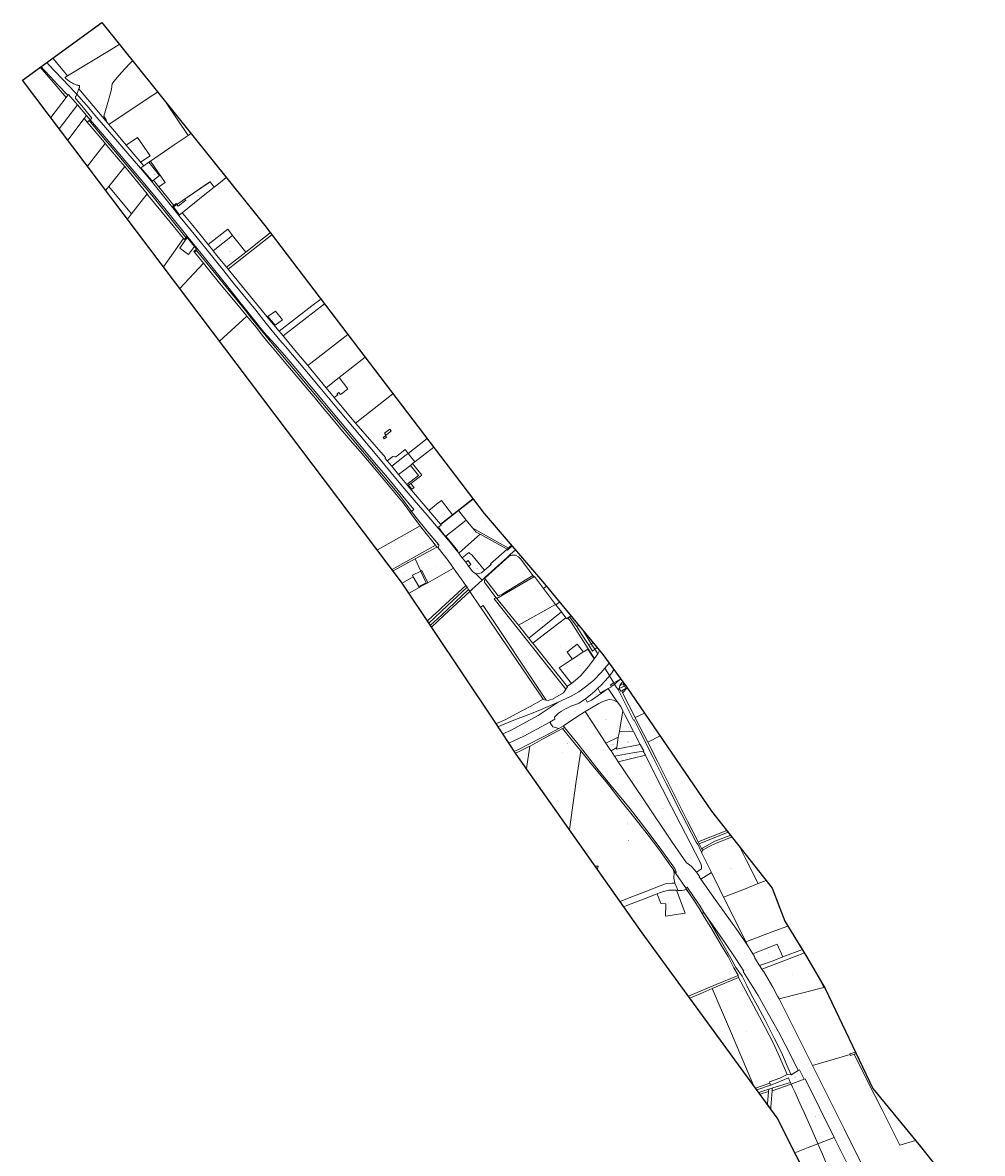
# Model space of a CAD drawing. Header units: metres. Extents: x 101572 to 104514, y 400798 to 405895.
# Tile 3 of 3: x 101572 to 103810, y 403257 to 405895. Entities that reach past the tile are written whole.
import ezdxf
from ezdxf.enums import TextEntityAlignment as Align
from ezdxf.lldxf.tags import DXFTag

# ---------------------------------------------------------------- set-up
doc = ezdxf.new("R2010")
doc.units = ezdxf.units.M
doc.layers.get('Defpoints').update_dxf_attribs({"color": 151})
doc.layers.add('B-WE-KG-GRENS_PERCEEL-G', color=150, linetype='KG-PERCEEL', lineweight=18)
doc.layers.add('B-WE-KG-GRENS_PERCEEL-S', color=150, linetype='Continuous', lineweight=25)
doc.styles.add('NLCS-ISO', font='NLCS-ISO.ttf')
tags = doc.linetypes.add('KG-PERCEEL', pattern='A,5.5,-2,["P",Standard,S=1.8,R=0,X=-0.5,Y=-0.9],-2,5.5,-2,[5,NLCS.SHX,S=0.75,R=0,X=0,Y=0],-2', length=19).pattern_tags.tags
tags[6] = DXFTag(74, 10)

# ---------------------------------------------------------------- blocks, each defined once
blk = doc.blocks.new('SKG-PERCEELNUMMER-SO')
at = {"style": 'NLCS-ISO', "oblique": 10, "flags": 1}
for tag, p in [('GEMEENTECODE', (0, 2.6)), ('PERCEELGROOTTE', (0, -2.4))]:
    blk.add_attdef(tag, text='', height=1.8, dxfattribs=at).set_placement(p, align=Align.MIDDLE_CENTER)
at = {"style": 'NLCS-ISO', "oblique": 10}
blk.add_attdef('SECTIE', text='', height=1.8, dxfattribs=at).set_placement((-0.5, 0), align=Align.MIDDLE_RIGHT)
blk.add_attdef('PERCEELNUMMER', text='', height=1.8, dxfattribs=at).set_placement((0.5, 0), align=Align.MIDDLE_LEFT)

msp = doc.modelspace()

# ---------------------------------------------------------------- linework, layer by layer
at = {"layer": 'B-WE-KG-GRENS_PERCEEL-G', "flags": 128}
for points in [[(101676.4, 405771), (101777.9, 405832.3), (101797.1, 405844)], [(101628.4, 405802.1), (101633.4, 405796), (101646.1, 405782.4), (101665, 405762.2), (101693.2, 405732.7), (101697.7, 405727.7)], [(101641.7, 405811.7), (101665.9, 405783.3), (101676.4, 405771)], [(101769.1, 405661.4), (101768.2, 405663.3), (101766.2, 405668.4), (101761.1, 405676.6), (101768.6, 405703.4), (101778.8, 405739.1), (101779.5, 405746.5), (101780.4, 405752.1), (101784.5, 405757.9), (101797, 405772.4), (101810.2, 405786.8), (101823.4, 405801.2), (101827.8, 405805.6)], [(101612.8, 405790.7), (101617.4, 405785.4), (101642.7, 405755.9), (101673.1, 405720)], [(101614.9, 405792.2), (101621.9, 405784.2), (101636.6, 405768.5), (101654.1, 405749.9), (101677.3, 405725.4)], [(101676.4, 405771), (101670.3, 405767.3)], [(101670.3, 405767.3), (101670.6, 405767.1), (101671.8, 405765.6)], [(101671.8, 405765.6), (101673.2, 405764.1), (101674.6, 405762.7), (101676.1, 405761.4), (101677.6, 405760.2), (101679.2, 405759), (101680.8, 405757.8), (101682.5, 405756.7)], [(101682.5, 405756.7), (101685.1, 405755.3), (101687.8, 405753.9), (101690.6, 405752.5), (101693.3, 405751.2)], [(101693.3, 405751.2), (101695, 405750.5), (101696.7, 405749.9), (101698.4, 405749.3), (101700.1, 405748.7), (101701.9, 405748.3)], [(101701.9, 405748.3), (101702.6, 405748.1), (101703.3, 405748.1), (101704.1, 405748)], [(101703.9, 405743.6), (101703.6, 405742.7), (101703.1, 405741.4), (101702.6, 405740.2)], [(101704.3, 405744.2), (101704.1, 405743.9), (101703.9, 405743.6)], [(101704.1, 405748), (101704.1, 405747.1), (101704.3, 405744.2)], [(101637.1, 405673.9), (101673.1, 405720)], [(101673.1, 405720), (101677.3, 405725.4)], [(101677.3, 405725.4), (101678.9, 405727.5)], [(101678.9, 405727.5), (101699.8, 405702.8)], [(101695.5, 405722.3), (101695.3, 405721.6), (101695.1, 405720.9), (101695, 405720.3), (101695, 405719.6), (101695.1, 405718.9), (101695.3, 405718.2), (101695.5, 405717.5), (101695.8, 405716.9), (101696.1, 405716.3)], [(101697.7, 405727.7), (101696.9, 405725.6), (101695.5, 405722.3)], [(101696.1, 405716.3), (101713.4, 405695.8), (101733.3, 405671.9), (101731.8, 405670.7), (101730, 405669.3), (101728.9, 405668.4)], [(101702.6, 405740.2), (101701.3, 405736.7), (101700, 405733.3), (101698.6, 405729.7), (101698, 405728.4), (101697.7, 405727.7)], [(101697.7, 405727.7), (101713.4, 405710.5), (101722.2, 405700.5), (101740.1, 405679.3), (101784.3, 405627.8), (101812, 405595.4), (101846.2, 405555.4), (101871.9, 405525.1), (101922.1, 405462.5), (101939.3, 405441), (101975.4, 405396.6), (102001.8, 405364), (102041.1, 405315.5), (102063.8, 405287.1), (102086.1, 405259.8), (102115.2, 405223.9), (102140, 405193.3), (102171.7, 405154.3), (102184.5, 405139.5), (102230, 405085.3), (102265.8, 405042.6), (102308.1, 404991.7), (102357.6, 404933.1), (102405.8, 404875.6), (102441.8, 404831.5), (102465.9, 404802.8), (102484.9, 404781)], [(101702.6, 405740.2), (101769.3, 405660.9)], [(101772.4, 405657.3), (101869.1, 405721.6), (101886.1, 405733.1)], [(101699.8, 405702.8), (101657.1, 405647.5)], [(101699.8, 405702.8), (101720.6, 405678)], [(101906.4, 405707.8), (101957.7, 405631.7)], [(101677, 405621.1), (101715.4, 405671.2)], [(101715.4, 405671.2), (101720.6, 405678)], [(101715.4, 405671.2), (101722.2, 405663.1)], [(101720.6, 405678), (101728.9, 405668.4)], [(101726.5, 405666.7), (101722.2, 405663.1)], [(101722.2, 405663.1), (101762.7, 405615.3), (101764.5, 405613.2)], [(101952.6, 405393.7), (101873.1, 405492.2), (101856.6, 405512.1), (101775.6, 405608.4), (101767.9, 405617.1), (101726.5, 405666.7)], [(101728.9, 405668.4), (101738.9, 405656.7), (101772.9, 405617.4), (101814.7, 405567.8), (101848.3, 405527.9), (101879.8, 405489.9), (101906.2, 405457.4), (101968, 405381.2), (101998.3, 405343.9), (102042, 405289.2), (102082.5, 405238), (102107.3, 405207), (102134.6, 405172.7), (102159.6, 405144.8), (102182.6, 405118.7), (102208.6, 405088), (102249.4, 405039.4), (102273.5, 405010.9), (102308, 404969.9), (102334.6, 404938.1), (102373.2, 404892), (102397.4, 404863.3), (102418.6, 404838.2), (102447.9, 404803.6), (102484.4, 404759.3), (102479.8, 404755.4)], [(101769.1, 405661.4), (101769.3, 405660.9)], [(101769.3, 405660.9), (101772.4, 405657.3)], [(101772.4, 405657.3), (101790.3, 405636.5), (101813.4, 405609.1)], [(101957.7, 405631.7), (101964, 405636)], [(101722.9, 405560.2), (101741.5, 405583.9), (101764.5, 405613.2)], [(101764.5, 405613.2), (101799.2, 405572.1), (101809.7, 405559.3)], [(101813.4, 405609.1), (101839.8, 405627.1)], [(101813.4, 405609.1), (101845, 405571.8)], [(101839.8, 405627.1), (101868.8, 405584.3)], [(101870, 405571.9), (101925.4, 405609.8), (101957.7, 405631.7)], [(101868.8, 405584.3), (101846.9, 405569.5)], [(101772.4, 405512.5), (101809.7, 405559.3)], [(101809.7, 405559.3), (101819.9, 405546.9), (101861.8, 405495.2)], [(101845, 405571.8), (101845.6, 405571)], [(101845.6, 405571), (101846.9, 405569.5)], [(101846.9, 405569.5), (101854, 405561.1)], [(101877.2, 405527.1), (101874.7, 405525), (101872.1, 405527.7), (101847.5, 405556.5), (101854, 405561.1)], [(101854, 405561.1), (101866, 405569.2)], [(101866, 405569.2), (101870, 405571.9)], [(101866, 405569.2), (101891.2, 405538.5), (101877.2, 405527.1)], [(101870, 405571.9), (101904.2, 405521.8), (101889.5, 405511.8)], [(102018.2, 405511.1), (102028.3, 405519.1), (102046.3, 405533.5)], [(101765.5, 405503.8), (101772.4, 405512.5)], [(101772.4, 405512.5), (101825.8, 405449.1)], [(101877.2, 405527.1), (101889.5, 405511.8)], [(101889.5, 405511.8), (101924.2, 405468.5)], [(101931.1, 405470.6), (102008.2, 405523.8), (102008.7, 405523.2)], [(101931.1, 405470.6), (101934.2, 405466.6), (101952.6, 405480.9), (101950.6, 405483.6), (102008.7, 405523.2)], [(101943.8, 405451.4), (101988.6, 405487.5), (102018.2, 405511.1)], [(102008.7, 405523.2), (102018.2, 405511.1)], [(101825.8, 405449.1), (101861.8, 405495.2)], [(101861.8, 405495.2), (101864.4, 405492), (101908.4, 405438), (101947.1, 405390.9)], [(101924.2, 405468.5), (101922.1, 405466.9), (101923.3, 405465.3)], [(101923.3, 405465.3), (101931.1, 405470.6)], [(101923.3, 405465.3), (101937.8, 405446.6), (101943.8, 405451.4)], [(101924.2, 405468.5), (101929.6, 405472.6), (101931.1, 405470.6)], [(101943.8, 405451.4), (101949.5, 405444.6), (101968.5, 405421.3), (101988.6, 405396.4), (102004.1, 405377.4)], [(101816.1, 405436.7), (101825.8, 405449.1)], [(102004.1, 405377.4), (102049.9, 405413.1), (102061.4, 405398.5)], [(102016.4, 405362.3), (102061.4, 405398.5)], [(102152.8, 405399.8), (102050.9, 405319.9)], [(102061.4, 405398.5), (102091.9, 405359.7)], [(102061.4, 405398.5), (102061.4, 405398.5)], [(102091.9, 405359.7), (102138.5, 405396), (102149.2, 405404.4)], [(101955.7, 405393.4), (101938.3, 405369.1)], [(101947.1, 405390.9), (101948.9, 405388.6), (101952.6, 405393.7)], [(101952.6, 405393.7), (101952.8, 405393.9)], [(101952.8, 405393.9), (101954, 405395.6), (101955.7, 405393.4)], [(101955.7, 405393.4), (101972.7, 405372.4)], [(101958.8, 405353.8), (101972.7, 405372.4)], [(101972.1, 405359.9), (101971.1, 405361.1), (101977.4, 405366.6), (101972.7, 405372.4)], [(102004.1, 405377.4), (102014.4, 405364.8), (102016.4, 405362.3)], [(101938.3, 405369.1), (101958.8, 405353.8)], [(101972.5, 405359.4), (101972.1, 405359.9)], [(101977.4, 405363.4), (101972.5, 405359.4)], [(101993.5, 405333.5), (101972.5, 405359.4)], [(102478.8, 404754.6), (102468.9, 404768.2), (102452.7, 404789), (102339.9, 404924.1), (102332.4, 404933.2), (102154, 405146), (102107.8, 405202.6), (102101.5, 405209.9), (102098.3, 405213.7), (102091.4, 405223.2), (101977.4, 405363.4)], [(102016.4, 405362.3), (102024.9, 405351.4)], [(102016.4, 405362.3), (102016.4, 405362.3)], [(102024.9, 405351.4), (102047, 405324.7)], [(102047, 405324.7), (102091.9, 405359.7)], [(101938.2, 405275), (101993.5, 405333.5)], [(102094.5, 405210.3), (102092.4, 405212.8), (102059.3, 405253.2), (102031.1, 405287.3), (102005.3, 405318.9), (101993.5, 405333.5)], [(102047, 405324.7), (102048.5, 405322.8), (102050.9, 405319.9)], [(102050.9, 405319.9), (102147.9, 405201.1), (102170, 405174.7)], [(102170, 405174.7), (102246.5, 405233.8), (102267, 405249.9)], [(102179.2, 405163.8), (102275.6, 405238.6)], [(102031.2, 405151.8), (102094.5, 405210.3)], [(102094.5, 405210.3), (102116.8, 405183.3), (102130.5, 405165.9), (102143.2, 405149.7), (102153.7, 405137.4), (102190.1, 405094.1), (102219.9, 405059.2), (102257.6, 405014.2), (102270.6, 404998.5), (102292.1, 404972.7), (102314.1, 404946.7), (102335.6, 404920.6), (102358.6, 404894.1), (102393.3, 404853.7), (102416.2, 404826), (102439.8, 404798.2), (102458.9, 404774.4), (102470.2, 404759.8), (102475.8, 404752.1)], [(102170, 405174.7), (102179.2, 405163.8)], [(102179.2, 405163.8), (102202.9, 405135.7), (102236.5, 405095)], [(102236.5, 405095), (102330, 405167.3)], [(102309.9, 405066.6), (102370.5, 405114.1)], [(102236.5, 405095), (102279.3, 405042.6)], [(102279.3, 405042.6), (102309.9, 405066.6)], [(102309.9, 405066.6), (102330.3, 405040.7), (102318.2, 405031.1), (102312.9, 405027.1), (102310.9, 405029.7), (102308.9, 405032.2), (102306.1, 405030), (102304.8, 405029), (102306.8, 405026.5), (102298.2, 405020)], [(102279.3, 405042.6), (102298.2, 405020)], [(102348.1, 404960.4), (102435.4, 405028.9)], [(102298.2, 405020), (102348.1, 404960.4)], [(102348.1, 404960.4), (102370.9, 404934.9), (102417.7, 404879.9), (102417.6, 404877.7), (102421.9, 404872.6)], [(102428.2, 404946.3), (102415.9, 404936.7), (102419, 404932.7)], [(102421.1, 404934.3), (102419, 404932.7)], [(102427.8, 404939.6), (102421.1, 404934.3)], [(102428.2, 404946.3), (102431.3, 404942.3), (102427.8, 404939.6)], [(102470.9, 404890), (102514.9, 404924.7)], [(102464.2, 404898.8), (102459.5, 404895.1)], [(102464.2, 404898.8), (102470.9, 404890)], [(102486.4, 404869.9), (102530.4, 404904.4)], [(102421.9, 404872.6), (102434.9, 404882.4), (102439.6, 404882.2)], [(102421.9, 404872.6), (102432.6, 404859.8)], [(102432.6, 404859.8), (102466.4, 404886.4)], [(102441.9, 404882.2), (102439.6, 404882.2)], [(102441.9, 404882.2), (102442.9, 404882.4)], [(102442.9, 404882.4), (102445.5, 404884.3)], [(102445.5, 404884.3), (102459.5, 404895.1)], [(102466.4, 404886.4), (102470.9, 404890)], [(102470.9, 404890), (102486.4, 404869.9)], [(102481.4, 404866), (102486.4, 404869.9)], [(102432.6, 404859.8), (102448.7, 404840.4)], [(102448.7, 404840.4), (102476.1, 404861.8)], [(102468, 404817.6), (102494.8, 404838), (102485.5, 404849.9), (102476.1, 404861.8)], [(102476.1, 404861.8), (102481.4, 404866)], [(102477.4, 404819.7), (102502.8, 404838.7), (102481.4, 404866)], [(102448.7, 404840.4), (102468, 404817.6)], [(102468, 404817.6), (102470.5, 404814.5)], [(102477.4, 404819.7), (102483.6, 404812.2), (102485, 404810.6), (102479.3, 404806.3), (102471.8, 404815.5)], [(102471.8, 404815.5), (102477.4, 404819.7)], [(102470.5, 404814.5), (102471.8, 404815.5)], [(102470.5, 404814.5), (102518.9, 404757)], [(102484.9, 404781), (102514.9, 404746), (102540.6, 404715.6), (102558.5, 404694.6), (102563.7, 404688.5)], [(102518.9, 404757), (102531.6, 404767)], [(102531.6, 404767), (102531.8, 404767.1), (102537.2, 404771.4), (102548.5, 404780.3), (102574.7, 404746.8)], [(102574.7, 404746.8), (102622.1, 404784)], [(102622.7, 404783.2), (102588.4, 404756.3)], [(102478.8, 404754.6), (102475.8, 404752.1)], [(102475.8, 404752.1), (102484.4, 404740.2), (102498.6, 404720.6)], [(102479.8, 404755.4), (102478.8, 404754.6)], [(102540.8, 404669.3), (102542.2, 404674.3), (102542.8, 404676.2), (102515, 404708.1), (102489.3, 404740.1), (102478.8, 404754.6)], [(102518.9, 404757), (102546.3, 404724.5)], [(102546.3, 404724.5), (102574.7, 404746.8)], [(102588.4, 404756.3), (102546.8, 404723.8)], [(102588.4, 404756.3), (102606.5, 404734.3)], [(102399, 404664.5), (102498.6, 404720.6)], [(102498.6, 404720.6), (102500.2, 404718.4), (102534.4, 404675.5)], [(102541.6, 404717.7), (102541.5, 404717.8), (102547.9, 404722.3), (102546.8, 404723.8)], [(102557.4, 404696.8), (102556.1, 404698.4), (102550.9, 404704.7), (102541.6, 404717.7)], [(102546.8, 404723.8), (102546.3, 404724.5)], [(102558.4, 404696.7), (102606.5, 404734.3)], [(102606.5, 404734.3), (102621.2, 404716.5)], [(102621.2, 404716.5), (102622, 404715.4)], [(102704.9, 404669.1), (102622, 404715.4)], [(102622, 404715.4), (102629.4, 404706.4)], [(102557.4, 404696.8), (102557.9, 404697.2)], [(102557.4, 404696.8), (102564.1, 404688.4)], [(102557.9, 404697.2), (102558, 404697.1)], [(102558, 404697.1), (102558.4, 404696.7)], [(102558.4, 404696.7), (102586.4, 404662.8)], [(102564.1, 404688.4), (102563.7, 404688.5)], [(102564.1, 404688.4), (102585.3, 404662)], [(102638.9, 404701.2), (102619, 404683.5)], [(102638.9, 404701.2), (102629.4, 404706.4)], [(102702.1, 404666.5), (102638.9, 404701.2)], [(102433.6, 404618.7), (102534.4, 404675.5)], [(102487.2, 404643.7), (102495.5, 404648.2), (102538, 404671)], [(102534.4, 404675.5), (102538, 404671)], [(102538, 404671), (102538.9, 404671.5), (102540.7, 404669.3)], [(102540.7, 404669.3), (102540.8, 404669.3)], [(102540.8, 404669.3), (102564.4, 404640.3), (102576.9, 404622.3)], [(102585.3, 404662), (102586, 404662.5), (102586.4, 404662.8)], [(102585.3, 404662), (102586.5, 404660.5)], [(102586.5, 404660.5), (102589, 404657.1)], [(102619, 404683.5), (102589, 404657.1)], [(102649.1, 404617.5), (102664.2, 404630.8), (102663.2, 404632), (102700.8, 404665.3)], [(102700.8, 404665.3), (102702.3, 404663.7), (102713.3, 404673.8)], [(102700.8, 404665.3), (102702.1, 404666.5)], [(102702.1, 404666.5), (102704.9, 404669.1)], [(102704.9, 404669.1), (102705.9, 404670)], [(102705.9, 404670), (102711.8, 404675.6)], [(102709.2, 404653.8), (102721.2, 404664.6)], [(102435.7, 404615.9), (102487.2, 404643.7)], [(102487.2, 404643.7), (102500.1, 404615)], [(102589, 404657.1), (102592.4, 404652.5), (102597.2, 404645.9)], [(102649.1, 404617.5), (102637.6, 404631.4), (102633.8, 404636.3), (102619.2, 404652.8), (102614.9, 404656.2), (102612.1, 404658.5), (102597.2, 404645.9)], [(102597.2, 404645.9), (102600.4, 404641.5), (102605.5, 404636.1)], [(102605.5, 404636.1), (102611.1, 404639.7), (102616.8, 404630.5), (102611.3, 404626.9)], [(102605.5, 404636.1), (102611.3, 404626.9)], [(102650.8, 404600.8), (102701.6, 404646.8), (102709.2, 404653.8)], [(102650.8, 404600.8), (102651.5, 404600), (102706.8, 404650.2)], [(102709.2, 404653.8), (102710.6, 404653.7), (102706.8, 404650.2)], [(102761.8, 404605), (102733.7, 404642.9), (102728.4, 404648.8), (102721.3, 404652.3), (102713.3, 404652.7), (102706.8, 404650.2)], [(102500.1, 404615), (102480.7, 404605.8)], [(102503.1, 404616.5), (102500.1, 404615)], [(102500.1, 404615), (102500.5, 404614.1), (102505.9, 404602.6), (102512.9, 404587.7), (102500.3, 404581.3)], [(102516.4, 404588.2), (102503.1, 404616.5)], [(102516.4, 404588.2), (102576.9, 404622.3)], [(102576.9, 404622.3), (102582.4, 404614.5), (102594.5, 404597.2), (102605.5, 404581.4)], [(102611.3, 404626.9), (102622.1, 404613.3), (102627.6, 404610)], [(102627.6, 404610), (102631.9, 404609.1), (102636.3, 404609.4), (102641.8, 404611), (102649.1, 404617.5)], [(102627.6, 404610), (102643.2, 404593.9)], [(102482.8, 404601.9), (102457, 404587.4)], [(102472.9, 404563.6), (102496.7, 404577), (102501.5, 404579.7)], [(102480.7, 404605.8), (102482.8, 404601.9)], [(102495.7, 404579), (102482.8, 404601.9)], [(102495.7, 404579), (102500.3, 404581.3)], [(102500.3, 404581.3), (102501.5, 404579.7)], [(102501.5, 404579.7), (102516.4, 404588.2)], [(102541.5, 404522.8), (102548.8, 404529.6), (102605.5, 404581.4)], [(102605.5, 404581.4), (102608.3, 404577.4)], [(102619.7, 404572.4), (102643.2, 404593.9)], [(102643.2, 404593.9), (102650.1, 404600.2)], [(102675.5, 404553.8), (102649.2, 404589.5), (102649.9, 404598.1)], [(102649.9, 404598.1), (102650.1, 404600.2)], [(102649.9, 404598.1), (102681.1, 404557.7)], [(102650.1, 404600.2), (102650.8, 404600.8)], [(102764.3, 404601.5), (102677.7, 404550.9)], [(102681.1, 404557.7), (102681.4, 404557.2), (102691.5, 404561.9), (102761.8, 404605)], [(102764.3, 404601.5), (102763.1, 404603.2), (102761.8, 404605)], [(102764.3, 404601.5), (102765.4, 404602.3), (102786.7, 404574.4)], [(102793.7, 404579.8), (102786.7, 404574.4)], [(102519.5, 404493.9), (102561.8, 404533.8), (102608.3, 404577.4)], [(102525.6, 404484.7), (102555.1, 404512.3), (102614.9, 404567.9)], [(102548.5, 404512.7), (102612, 404572.1)], [(102608.3, 404577.4), (102612, 404572.1)], [(102612, 404572.1), (102614.9, 404567.9)], [(102614.9, 404567.9), (102618.7, 404571.4), (102619.7, 404572.4)], [(102615.1, 404567.5), (102614.9, 404567.9)], [(102619.7, 404572.4), (102620, 404572), (102615.1, 404567.5)], [(102639.2, 404532.1), (102615.1, 404567.5)], [(102671.4, 404550.6), (102675.5, 404553.8)], [(102675.7, 404553.5), (102675.5, 404553.8)], [(102677.7, 404550.9), (102675.7, 404553.5)], [(102786.7, 404574.4), (102814.8, 404537.6)], [(102639.9, 404531.2), (102639.2, 404532.1)], [(102645.5, 404534.9), (102639.9, 404531.2)], [(102785.8, 404316.7), (102639.9, 404531.2)], [(102792.7, 404313.8), (102645.5, 404534.9)], [(102671.4, 404550.6), (102838.7, 404339.6)], [(102728.3, 404489), (102677.7, 404550.9)], [(102728.3, 404489), (102814.8, 404537.6)], [(102814.8, 404537.6), (102815.5, 404536.6)], [(102824, 404543.1), (102815.5, 404536.6)], [(102815.5, 404536.6), (102828.3, 404519.9)], [(102515.9, 404499.4), (102528.1, 404510.5), (102541.5, 404522.8)], [(102522.9, 404488.8), (102548.5, 404512.7)], [(102828.3, 404519.9), (102752.3, 404458.7)], [(102838.6, 404506.4), (102789.8, 404468.5)], [(102828.3, 404519.9), (102838.6, 404506.4)], [(102838.6, 404506.4), (102840.7, 404503.7)], [(102843.6, 404506), (102840.7, 404503.7)], [(102847, 404508.7), (102843.6, 404506)], [(102851.2, 404496.3), (102843.6, 404506)], [(102850.3, 404511.3), (102847, 404508.7)], [(102847, 404508.7), (102864.7, 404485.9)], [(102752.3, 404458.7), (102728.3, 404489)], [(102890.9, 404433.9), (102851.2, 404496.3)], [(102864.7, 404485.9), (102864.4, 404485.6), (102875.5, 404468.2), (102887.5, 404449.3), (102892.1, 404442.1)], [(102864.7, 404485.9), (102868.7, 404489)], [(102898.1, 404445.8), (102877.3, 404478.6)], [(102761.8, 404446.7), (102757.3, 404452.3), (102752.3, 404458.7)], [(102789.8, 404468.5), (102761.8, 404446.7)], [(102898.1, 404445.8), (102899.3, 404446.6), (102902.2, 404448.4)], [(102842.2, 404345.4), (102761.8, 404446.7)], [(102854.2, 404410), (102841.5, 404426.4), (102851, 404433.7)], [(102851, 404433.7), (102865.4, 404444.7)], [(102854.2, 404410), (102879.5, 404426.5)], [(102877.6, 404429), (102865.4, 404444.7)], [(102879.5, 404426.5), (102877.6, 404429)], [(102879.5, 404426.5), (102881.3, 404427.7)], [(102881.3, 404427.7), (102890, 404433.3)], [(102890, 404433.3), (102890.9, 404433.9)], [(102905.1, 404410.2), (102890, 404433.3)], [(102905.6, 404411), (102890.9, 404433.9)], [(102892.1, 404442.1), (102898.1, 404445.8)], [(102892.1, 404442.1), (102900.6, 404428.7), (102906.4, 404432.7)], [(102906.4, 404432.7), (102898.1, 404445.8)], [(102913.2, 404422), (102905.6, 404411)], [(102906.4, 404432.7), (102912, 404436.6)], [(102913.2, 404422), (102906.4, 404432.7)], [(102917.3, 404430.1), (102913.2, 404422)], [(102852, 404353.1), (102822.9, 404389.7), (102853.3, 404409.5)], [(102905.1, 404410.2), (102900.9, 404404.7), (102891.5, 404392.4), (102883.1, 404382.4), (102873.7, 404372), (102866, 404364.6), (102856.9, 404356.9), (102852, 404353.1)], [(102853.3, 404409.5), (102854.2, 404410)], [(102905.6, 404411), (102905.1, 404410.2)], [(102929.7, 404388.5), (102939.9, 404400.4)], [(102929.7, 404388.5), (102921, 404378.3), (102903.1, 404360.1), (102884.9, 404345.3), (102868.9, 404333.8), (102850.8, 404323.3), (102829.7, 404313.5), (102821.1, 404309.7)], [(102940.5, 404370.9), (102938.6, 404368.5), (102929.2, 404357.4), (102921.7, 404349.7), (102913.1, 404341.7)], [(102929.7, 404388.5), (102940.3, 404371.3), (102940.5, 404370.9)], [(102940.5, 404370.9), (102946.1, 404377.9), (102950.9, 404385.3)], [(102940.5, 404370.9), (102950.6, 404354.4)], [(102838.7, 404339.6), (102842.2, 404345.4)], [(102842.2, 404345.4), (102843.4, 404347.3), (102852, 404353.1)], [(102940.2, 404342.7), (102937.5, 404341.3)], [(102937.7, 404341), (102940.2, 404342.7)], [(102944.8, 404345.9), (102945.1, 404345.4), (102940.2, 404342.7)], [(102950.6, 404354.4), (102942.7, 404349.8), (102944.8, 404345.9)], [(102944.8, 404345.9), (102950.9, 404350), (102952.5, 404351.4)], [(102950.6, 404354.4), (102966.7, 404363.7)], [(102950.6, 404354.4), (102952.5, 404351.4)], [(102952.5, 404351.4), (102955.5, 404353.9), (102959.4, 404357.7), (102962.1, 404360), (102966.7, 404363), (102967.1, 404363.2)], [(102952.5, 404351.4), (102957.2, 404343.6), (102960.5, 404338.7)], [(102963.2, 404341), (102963.4, 404342.3), (102963.6, 404343.6), (102963.8, 404344.9), (102964.2, 404346.2), (102964.6, 404347.4), (102965.1, 404348.6)], [(102963.2, 404341), (102975.1, 404347.1)], [(102965.1, 404348.6), (102965.6, 404349.7), (102966.2, 404350.8), (102966.8, 404351.9), (102967.5, 404352.9), (102968.3, 404353.9), (102969, 404354.8), (102969.9, 404355.8)], [(102972.3, 404352.4), (102965.1, 404348.6)], [(102975.1, 404347.1), (102975.5, 404347.4), (102978.9, 404340.9), (102969.5, 404336.1)], [(102969.9, 404355.8), (102971.7, 404356.8)], [(102971.2, 404330.9), (102981.9, 404342.7)], [(102975.1, 404347.1), (102972.3, 404352.4)], [(102676.1, 404259.6), (102681, 404261.5), (102698.7, 404269.3), (102723, 404281.8), (102755.4, 404299.6), (102785.8, 404316.7)], [(102785.8, 404316.7), (102788.8, 404315.1), (102792.6, 404313.8), (102792.7, 404313.8)], [(102797.6, 404313.6), (102802.5, 404314.8), (102807.2, 404316.6), (102833.4, 404330.8), (102836.4, 404335.8)], [(102884.4, 404317.4), (102869.5, 404307.1), (102855.3, 404302), (102850.4, 404300.2), (102844.9, 404297.2), (102839.1, 404294.3), (102834.1, 404291.2), (102828.5, 404288.4), (102821.8, 404283.5), (102812.1, 404274.2), (102813.1, 404269.4), (102801.2, 404262.8)], [(102836.4, 404335.8), (102838.7, 404339.6)], [(102913.1, 404341.7), (102906.2, 404335.2), (102895.8, 404325.8), (102884.5, 404317.5), (102884.4, 404317.4)], [(102884.4, 404317.4), (102888.1, 404309.3), (102898.6, 404314.3), (102937.7, 404341)], [(102937.5, 404341.3), (102918.9, 404331), (102913.1, 404341.7)], [(102937.5, 404341.3), (102937.7, 404341)], [(102937.7, 404341), (102950.1, 404322.7), (102959.5, 404309.5)], [(102960.5, 404338.7), (102963.2, 404341)], [(102960.5, 404338.7), (102975.3, 404309.1), (102996.3, 404267.1), (102997.9, 404267.9), (103011.4, 404242), (103041.4, 404181.7), (103073.1, 404119.4), (103109.6, 404047), (103142.4, 403983.1), (103147.1, 403976.8), (103152.9, 403964), (103155.5, 403959.2)], [(102963.2, 404341), (102966.8, 404334.7)], [(102969.5, 404336.1), (102966.8, 404334.7)], [(102969.5, 404336.1), (102971.2, 404330.9)], [(102971.2, 404330.9), (103000.5, 404273.3)], [(102821.1, 404309.7), (102797.7, 404299.4), (102773.9, 404289.1), (102752.5, 404280.5), (102720.9, 404269.3), (102687.1, 404254.7), (102681, 404252)], [(102691.9, 404235.5), (102709.9, 404243.2), (102774.4, 404278.6), (102821.1, 404309.7)], [(102792.7, 404313.8), (102797.6, 404313.6)], [(102959.5, 404309.5), (102950.2, 404314), (102941.7, 404315.6), (102936.6, 404315.2), (102925, 404310.8), (102915.5, 404306.2), (102898.8, 404296.4), (102883.7, 404287.5)], [(102959.5, 404309.5), (102966.9, 404299), (102971.8, 404289.4)], [(102971.8, 404289.4), (102963.6, 404241.6)], [(102971.8, 404289.4), (102976.6, 404279.6), (102996.6, 404241.2)], [(102883.7, 404287.5), (102881.6, 404286.4), (102866.9, 404276.9), (102832.9, 404254.1)], [(102883.7, 404287.5), (102900.4, 404262.6), (102932, 404214.1)], [(103000.5, 404273.3), (103022, 404284)], [(103000.5, 404273.3), (103002.9, 404268.5), (103029.7, 404216)], [(102801.2, 404262.8), (102791.2, 404257.3), (102761.2, 404240.9), (102740.5, 404229.8), (102719.3, 404219.6), (102706.1, 404214)], [(102822.3, 404248.3), (102804.9, 404238.8), (102781.4, 404225.8), (102727, 404198.1), (102718.7, 404194.8)], [(102754.4, 404206.7), (102755.3, 404207.1), (102783, 404221.9), (102831.1, 404247.7)], [(102801.2, 404262.8), (102803.4, 404259.2), (102808.4, 404251.7), (102822.3, 404248.3)], [(102832.9, 404254.1), (102822.3, 404248.3)], [(102831.1, 404247.7), (102835.9, 404250.3)], [(102831.1, 404247.7), (102864.6, 404206.9), (102873.4, 404195.9)], [(102832.9, 404254.1), (102835.9, 404250.3)], [(102835.9, 404250.3), (102867.2, 404211.1), (102911.3, 404155.6), (102944.7, 404114), (102988.5, 404060.8), (103020.6, 404019.5), (103058.6, 403968.8), (103088.5, 403927.6), (103093.1, 403921.1), (103095.8, 403913.6), (103095.4, 403910)], [(102963.6, 404241.6), (102962.8, 404237.1), (102961.1, 404227.5)], [(102996.6, 404241.2), (102963.6, 404241.6)], [(102996.6, 404241.2), (103012.4, 404210.9)], [(102961.1, 404227.5), (102932, 404214.1)], [(102932, 404214.1), (102941.4, 404199.9), (102944.1, 404195.7)], [(102956.7, 404200.1), (103012.4, 404210.9)], [(102961.1, 404227.5), (102957.3, 404203.5)], [(103012.4, 404210.9), (103012.9, 404210)], [(103058.6, 404230.6), (103029.7, 404216)], [(103029.7, 404216), (103051.6, 404173), (103122.7, 404032), (103147.2, 403983.6)], [(102721.5, 404190.5), (102729.5, 404194.3), (102754.4, 404206.7)], [(102746.8, 404154.6), (102754.4, 404206.7)], [(102873.4, 404195.9), (102863, 404125.1), (102847.2, 404012.2)], [(102873.4, 404195.9), (102898.3, 404165.1), (102935.6, 404119.7), (102967.8, 404078.7), (102999.7, 404038.4), (103031.1, 403999), (103055.3, 403966.3), (103083.8, 403927), (103089.1, 403919.5)], [(102944.1, 404195.7), (102957.3, 404203.5)], [(102944.1, 404195.7), (102952.2, 404183.5)], [(103019.3, 404195.3), (102995.2, 404191.1), (102952.2, 404183.5)], [(102957.3, 404203.5), (102956.7, 404200.1)], [(103024.2, 404185.6), (102961, 404170.3)], [(103012.9, 404210), (103013.2, 404209.4)], [(103013.2, 404209.4), (103020.7, 404195.6)], [(103020.7, 404195.6), (103019.3, 404195.3)], [(103024.2, 404185.6), (103019.3, 404195.3)], [(103143.3, 403912.4), (103155.1, 403920.3), (103155.3, 403922.3), (103155.3, 403924.9), (103154.8, 403927.7), (103152.9, 403934.7), (103129, 403981.3), (103085.4, 404065.5), (103042.5, 404149.2), (103024.2, 404185.6)], [(102952.2, 404183.5), (102952.8, 404182.6)], [(102961, 404170.3), (102952.8, 404182.6)], [(103119.9, 403934.5), (103086.4, 403983), (103021, 404081.2), (102974.1, 404150.5), (102961, 404170.3)], [(103147.2, 403983.6), (103214.2, 404009.7)], [(103149.7, 403978.6), (103217.3, 404005.8)], [(103147.2, 403983.6), (103149.7, 403978.6)], [(103149.7, 403978.6), (103155.8, 403966.6)], [(103155.8, 403966.6), (103157.4, 403968.7), (103186.4, 403984.8), (103221.7, 403998), (103223, 403998.5)], [(103157.7, 403962.9), (103158.7, 403964.6), (103173, 403972.4), (103189.1, 403980.5), (103220.9, 403992.7), (103226, 403994.7)], [(103155.5, 403959.2), (103157.7, 403962.9)], [(103178.2, 403912.3), (103156.1, 403957.4), (103155.5, 403959.2)], [(103155.8, 403966.6), (103157.7, 403962.9)], [(103243.7, 403972.3), (103259.9, 403939.6), (103287.2, 403886)], [(102912.5, 403926.8), (102907.5, 403926.7)], [(102912.5, 403926.8), (102914, 403926.9)], [(102912.7, 403919.4), (102914, 403926.9)], [(103119.9, 403934.5), (103126.2, 403930.9), (103132.9, 403925.1), (103138.3, 403919.2), (103143.3, 403912.4)], [(103089.1, 403919.5), (103095.4, 403910)], [(103089.1, 403919.5), (103091.5, 403911.3), (103090.4, 403898.8), (103092.6, 403887.2)], [(103095.4, 403910), (103117.6, 403876.8)], [(103143.3, 403912.4), (103150.7, 403902.5), (103149.5, 403901.5), (103153.3, 403896.2)], [(103153.3, 403896.2), (103178.2, 403912.3)], [(103153.3, 403896.2), (103187, 403849), (103240.6, 403773.9), (103264.5, 403738.3)], [(103206.7, 403854.3), (103196.9, 403874), (103178.2, 403912.3)], [(103092.6, 403887.2), (103085.8, 403886.7), (103072.8, 403885.9), (103068.8, 403884.7), (103058.5, 403880.7), (103023.1, 403867.1), (102982.8, 403851.3), (102965.4, 403844.6)], [(103097.1, 403870.5), (103086.1, 403871), (103079.2, 403870.6), (103072.5, 403868.8), (103058.8, 403864.9), (103051.4, 403862)], [(103092.6, 403887.2), (103098.2, 403874.3)], [(103097.1, 403870.5), (103116.8, 403817)], [(103099.9, 403870.3), (103097.1, 403870.5)], [(103098.2, 403874.3), (103099.9, 403870.3)], [(103124, 403867.2), (103119.1, 403872.3), (103109.8, 403869.8), (103099.9, 403870.3)], [(103117.6, 403876.8), (103121.9, 403877.8), (103137.7, 403853.9), (103151.7, 403833.3), (103160.7, 403818.9)], [(103117.6, 403876.8), (103124, 403867.2)], [(103287.2, 403886), (103251.2, 403871.7), (103206.7, 403854.3)], [(103305.7, 403893.4), (103287.2, 403886)], [(103051.4, 403862), (103024.1, 403851.5), (102981.1, 403834.7), (102974.2, 403832.1)], [(103053.7, 403856.1), (103051.4, 403862)], [(103060.1, 403839.6), (103053.7, 403856.1)], [(103156.7, 403816.3), (103149, 403829.5), (103138.5, 403845.1), (103124, 403867.2)], [(103258.6, 403750.2), (103232.7, 403801.9), (103206.7, 403854.3)], [(103060.1, 403839.6), (103072, 403839)], [(103071.5, 403810.2), (103072, 403839)], [(103116.8, 403817), (103071.5, 403810.2)], [(103160.7, 403818.9), (103156.7, 403816.3)], [(103240.7, 403671.9), (103240.6, 403672.2), (103230.9, 403689.4), (103217.2, 403716.2), (103203.6, 403738.4), (103176.6, 403783.7), (103162.2, 403806.9), (103156.7, 403816.3)], [(103156.7, 403816.3), (103156.7, 403816.3)], [(103160.7, 403818.9), (103160.7, 403818.8)], [(103160.7, 403818.8), (103208, 403751), (103235, 403710.5), (103253.5, 403681.8), (103252.5, 403681), (103287, 403625), (103310.7, 403583), (103334.8, 403540), (103358, 403495.5), (103380.7, 403449.9)], [(103160.7, 403818.8), (103171.1, 403802.2), (103198.7, 403755.8), (103220.8, 403717.5), (103228.3, 403703.6), (103234.9, 403690.6), (103250.3, 403670.3), (103260.7, 403648.3), (103270.8, 403627.4), (103285.4, 403601.1), (103303.4, 403567.2), (103325.8, 403524.2), (103341.6, 403492.2), (103357.6, 403455.5), (103364.5, 403440)], [(103258.6, 403750.2), (103326.4, 403775.6), (103356.4, 403786.9)], [(103264.5, 403738.3), (103258.6, 403750.2)], [(103264.5, 403738.3), (103268.5, 403732.5), (103274.6, 403722.5)], [(103274.6, 403722.5), (103301.8, 403732.8), (103331.6, 403744.4), (103344.9, 403714.8)], [(103274.6, 403722.5), (103278.5, 403716.2), (103279.9, 403711.7), (103290.4, 403694.8)], [(103344.9, 403714.8), (103322.1, 403706.2), (103290.4, 403694.8)], [(103295.6, 403686.3), (103347.2, 403706.1), (103395.3, 403724.3)], [(103390.4, 403732.1), (103344.9, 403714.8)], [(103290.4, 403694.8), (103295.6, 403686.3)], [(103295.6, 403686.3), (103298.6, 403681.4), (103299.7, 403682), (103321.2, 403644.3), (103332.6, 403623.3)], [(103240.7, 403671.9), (103189, 403650.5), (103125, 403623.3)], [(103180.2, 403641.1), (103241.7, 403667)], [(103240.7, 403671.9), (103241.7, 403667.1), (103241.7, 403667)], [(103241.7, 403667), (103258.6, 403634.9), (103283.7, 403588.7), (103303.7, 403550.5), (103322.1, 403514.9), (103338.1, 403480.5), (103355.3, 403440.9)], [(103428.1, 403668.2), (103440.5, 403643.5)], [(103128.1, 403619.1), (103159, 403632.2), (103180.2, 403641.1)], [(103180.2, 403641.1), (103220.2, 403547.4), (103275.3, 403417.3)], [(103440.5, 403643.5), (103336, 403617)], [(103442.1, 403643.9), (103440.5, 403643.5)], [(103332.6, 403623.3), (103336, 403617)], [(103336, 403617), (103414, 403461.5)], [(103414, 403461.5), (103501.8, 403487.3)], [(103500.9, 403489.1), (103514.3, 403493)], [(103500.9, 403489.1), (103501.2, 403488.5), (103501.8, 403487.3)], [(103501.8, 403487.3), (103502.8, 403485.1), (103511.5, 403487.7)], [(103511.5, 403487.7), (103516.2, 403489.1)], [(103511.5, 403487.7), (103541.9, 403426.9), (103575.4, 403359.8), (103618, 403276.1)], [(103380.7, 403449.9), (103364.5, 403440)], [(103380.7, 403449.9), (103383.5, 403451.6)], [(103383.5, 403451.6), (103394.6, 403429.5)], [(103414, 403461.5), (103487.7, 403314.2), (103523.3, 403243.1), (103545.4, 403198.7), (103556.9, 403178.4), (103563.2, 403168.7)], [(103314.8, 403420.2), (103281.3, 403408.9)], [(103355.3, 403440.9), (103337.5, 403431.7), (103313.5, 403423.8), (103314.8, 403420.2)], [(103314.8, 403420.2), (103316.3, 403415.8)], [(103358.3, 403433), (103339.8, 403424.7), (103332.4, 403421.9), (103316.3, 403415.8)], [(103320.2, 403409.1), (103321.7, 403409.5), (103362.4, 403422.3)], [(103355.3, 403440.9), (103364.7, 403439.6)], [(103362.4, 403422.3), (103360.7, 403426.5), (103358.3, 403433)], [(103364, 403418.4), (103362.4, 403422.3)], [(103364, 403418.4), (103394.6, 403429.5)], [(103364.5, 403440), (103364.7, 403439.6)], [(103394.6, 403429.5), (103396.9, 403430.3)], [(103464.5, 403293.5), (103396.9, 403430.3)], [(103316.3, 403415.8), (103284.3, 403404.9)], [(103289, 403398.5), (103311.9, 403406.3)], [(103311.5, 403401.1), (103291.9, 403394.5)], [(103309.2, 403370.7), (103309.3, 403372.4), (103311.5, 403401.1)], [(103311.9, 403406.3), (103311.5, 403401.1)], [(103311.9, 403406.3), (103320.2, 403409.1)], [(103319.8, 403402.8), (103317.2, 403365.1), (103316.9, 403360.2)], [(103364, 403418.4), (103319.8, 403402.8)], [(103320.2, 403409.1), (103319.8, 403402.8)], [(103364, 403418.4), (103367.3, 403411.2), (103373, 403399.8), (103388, 403366.7), (103394.7, 403352), (103413.4, 403310.3), (103426.3, 403280), (103426.8, 403278.9)], [(103464.5, 403293.5), (103426.8, 403278.9)], [(103464.5, 403293.5), (103496.1, 403229.6), (103519.1, 403184.8), (103542.3, 403138.2), (103552.1, 403117.1)], [(103426.8, 403278.9), (103403.7, 403270), (103372.8, 403258)], [(103426.8, 403278.9), (103437, 403254.7), (103452.8, 403216.5), (103462.6, 403184.5), (103469.5, 403160), (103477.5, 403132.5)], [(103618, 403276.1), (103654.4, 403286.7)]]:
    msp.add_lwpolyline(points, dxfattribs=at)
at = {"layer": 'B-WE-KG-GRENS_PERCEEL-G'}
msp.add_lwpolyline([(101947.1, 405390.9), (101900.1, 405325.5)], dxfattribs=at)
at = {"layer": 'B-WE-KG-GRENS_PERCEEL-G', "flags": 128}
for points in [[(102161.3, 405222), (102143.8, 405208.9), (102160.6, 405188.9), (102177.5, 405201.3)], [(102417.9, 404931), (102420.2, 404928), (102414.9, 404923.9), (102412.6, 404926.8)]]:
    msp.add_lwpolyline(points, close=True, dxfattribs=at)
at = {"layer": 'Defpoints', "flags": 128}
msp.add_lwpolyline([(103463.5, 403077.1), (103332, 403339.4), (103017.1, 403771.3), (102723.1, 404188.1), (102672.5, 404264.9), (102455.5, 404589.7), (101571.6, 405760.7), (101756.1, 405895), (102136.2, 405421.5), (102648.1, 404749.9), (102789.1, 404585.5), (102925.3, 404420.4), (102980.5, 404344.8), (103178.4, 404055.2), (103319.9, 403875.2), (103349.4, 403798.2), (103400.4, 403716), (103443.7, 403641.2), (103554.9, 403407.9), (103665.8, 403272.9), (103810.3, 403090.1)], dxfattribs=at)

# ---------------------------------------------------------------- block references
at = {"layer": 'B-WE-KG-GRENS_PERCEEL-S', "xscale": 0.5, "yscale": 0.5, "zscale": 0.5}
for p, values in [((101668.7, 405730), {'PERCEELNUMMER': '109', 'SECTIE': 'N'}), ((101664.5, 405679.2), {'PERCEELNUMMER': '1518', 'SECTIE': 'N'}), ((101721.8, 405670.2), {'PERCEELNUMMER': '2276', 'SECTIE': 'N'}), ((101680.7, 405655.6), {'PERCEELNUMMER': '1517', 'SECTIE': 'N'}), ((101811.2, 405642.2), {'PERCEELNUMMER': '1397', 'SECTIE': 'N'}), ((101832, 405608), {'PERCEELNUMMER': '1396', 'SECTIE': 'N'}), ((101877.9, 405540.3), {'PERCEELNUMMER': '130', 'SECTIE': 'N'}), ((101860, 405503.1), {'PERCEELNUMMER': '2275', 'SECTIE': 'N'}), ((101892.6, 405526.3), {'PERCEELNUMMER': '1473', 'SECTIE': 'N'}), ((101821.9, 405501.7), {'PERCEELNUMMER': '102', 'SECTIE': 'N'}), ((101946, 405478.5), {'PERCEELNUMMER': '968', 'SECTIE': 'N'}), ((101981.2, 405492.4), {'PERCEELNUMMER': '933', 'SECTIE': 'N'}), ((101926.4, 405468.4), {'PERCEELNUMMER': '934', 'SECTIE': 'N'}), ((101947.6, 405375.9), {'PERCEELNUMMER': '1302', 'SECTIE': 'N'}), ((102032.8, 405387.7), {'PERCEELNUMMER': '2054', 'SECTIE': 'N'}), ((102054.2, 405361.4), {'PERCEELNUMMER': '2053', 'SECTIE': 'N'}), ((101931, 405293.1), {'PERCEELNUMMER': '2178', 'SECTIE': 'N'}), ((102080.4, 405275.9), {'PERCEELNUMMER': '1699', 'SECTIE': 'N'}), ((102102.3, 405205), {'PERCEELNUMMER': '2277', 'SECTIE': 'N'}), ((102155.8, 405201.6), {'PERCEELNUMMER': '1227', 'SECTIE': 'N'}), ((102211.7, 405095.9), {'PERCEELNUMMER': '2272', 'SECTIE': 'N'}), ((102308.9, 405051.7), {'PERCEELNUMMER': '1502', 'SECTIE': 'N'}), ((102416.4, 404928.2), {'PERCEELNUMMER': '1308', 'SECTIE': 'N'}), ((102428.3, 404942.7), {'PERCEELNUMMER': '1627', 'SECTIE': 'N'}), ((102431.8, 404869.2), {'PERCEELNUMMER': '1538', 'SECTIE': 'N'}), ((102467.1, 404866.4), {'PERCEELNUMMER': '1536', 'SECTIE': 'N'}), ((102488.8, 404851.4), {'PERCEELNUMMER': '1416', 'SECTIE': 'N'}), ((102466.4, 404829.4), {'PERCEELNUMMER': '1004', 'SECTIE': 'N'}), ((102478.4, 404813), {'PERCEELNUMMER': '2335', 'SECTIE': 'N'}), ((102555.7, 404747), {'PERCEELNUMMER': '1414', 'SECTIE': 'N'}), ((102582, 404730.6), {'PERCEELNUMMER': '2332', 'SECTIE': 'N'}), ((102649.4, 404730.3), {'PERCEELNUMMER': '2056', 'SECTIE': 'N'}), ((102590.9, 404703.9), {'PERCEELNUMMER': '2333', 'SECTIE': 'N'}), ((102664.6, 404689.4), {'PERCEELNUMMER': '2055', 'SECTIE': 'N'}), ((102538.1, 404676.9), {'PERCEELNUMMER': '2273', 'SECTIE': 'N'}), ((102573, 404677.5), {'PERCEELNUMMER': '1002', 'SECTIE': 'N'}), ((102634.8, 404678.6), {'PERCEELNUMMER': '1463', 'SECTIE': 'N'}), ((102425.4, 404645.1), {'PERCEELNUMMER': '1830', 'SECTIE': 'N'}), ((102468.4, 404636.1), {'PERCEELNUMMER': '1685', 'SECTIE': 'N'}), ((102610.6, 404637.7), {'PERCEELNUMMER': '120', 'SECTIE': 'N'}), ((102686.9, 404632.7), {'PERCEELNUMMER': '20', 'SECTIE': 'R'}), ((102461.1, 404609.1), {'PERCEELNUMMER': '1507', 'SECTIE': 'N'}), ((102532, 404626), {'PERCEELNUMMER': '1509', 'SECTIE': 'N'}), ((102632, 404622.2), {'PERCEELNUMMER': '1106', 'SECTIE': 'N'}), ((102499.7, 404588.6), {'PERCEELNUMMER': '1506', 'SECTIE': 'N'}), ((102509.1, 404599.1), {'PERCEELNUMMER': '1508', 'SECTIE': 'N'}), ((102721, 404600.3), {'PERCEELNUMMER': '13', 'SECTIE': 'R'}), ((102617.4, 404569.9), {'PERCEELNUMMER': '10', 'SECTIE': 'R'}), ((102664.4, 404574), {'PERCEELNUMMER': '11', 'SECTIE': 'R'}), ((102766, 404574), {'PERCEELNUMMER': '12', 'SECTIE': 'R'}), ((102808.1, 404560), {'PERCEELNUMMER': '366', 'SECTIE': 'R'}), ((102833.9, 404522.8), {'PERCEELNUMMER': '365', 'SECTIE': 'R'}), ((102858.3, 404501.5), {'PERCEELNUMMER': '361', 'SECTIE': 'R'}), ((102782.1, 404499.4), {'PERCEELNUMMER': '544', 'SECTIE': 'R'}), ((102797.1, 404483.9), {'PERCEELNUMMER': '545', 'SECTIE': 'R'}), ((102880.4, 404466.8), {'PERCEELNUMMER': '514', 'SECTIE': 'R'}), ((102730, 404421.3), {'PERCEELNUMMER': '586', 'SECTIE': 'R'}), ((102760.2, 404443.3), {'PERCEELNUMMER': '585', 'SECTIE': 'R'}), ((102825.1, 404440), {'PERCEELNUMMER': '595', 'SECTIE': 'R'}), ((102862.6, 404425.8), {'PERCEELNUMMER': '596', 'SECTIE': 'R'}), ((102896, 404425), {'PERCEELNUMMER': '401', 'SECTIE': 'R'}), ((102898.4, 404438.1), {'PERCEELNUMMER': '515', 'SECTIE': 'R'}), ((102904.6, 404422.9), {'PERCEELNUMMER': '389', 'SECTIE': 'R'}), ((102906.5, 404442.4), {'PERCEELNUMMER': '513', 'SECTIE': 'R'}), ((102690.6, 404404.9), {'PERCEELNUMMER': '5', 'SECTIE': 'R'}), ((102721.6, 404416.2), {'PERCEELNUMMER': '584', 'SECTIE': 'R'}), ((102869.2, 404395.7), {'PERCEELNUMMER': '6', 'SECTIE': 'R'}), ((102931.8, 404349), {'PERCEELNUMMER': '718', 'SECTIE': 'M'}), ((102947, 404349.7), {'PERCEELNUMMER': '1062', 'SECTIE': 'M'}), ((102956.7, 404356.7), {'PERCEELNUMMER': '1064', 'SECTIE': 'M'}), ((102973, 404349.7), {'PERCEELNUMMER': '1286', 'SECTIE': 'M'}), ((102907.4, 404326.5), {'PERCEELNUMMER': '1059', 'SECTIE': 'M'}), ((102937.9, 404341.3), {'PERCEELNUMMER': '1061', 'SECTIE': 'M'}), ((102968.5, 404339.5), {'PERCEELNUMMER': '863', 'SECTIE': 'M'}), ((102858.5, 404288.6), {'PERCEELNUMMER': '1060', 'SECTIE': 'M'}), ((102932.3, 404269.6), {'PERCEELNUMMER': '857', 'SECTIE': 'M'}), ((102984.6, 404249.4), {'PERCEELNUMMER': '5', 'SECTIE': 'M'}), ((102798.6, 404232.7), {'PERCEELNUMMER': '20', 'SECTIE': 'M'}), ((102946.7, 404209.9), {'PERCEELNUMMER': '858', 'SECTIE': 'M'}), ((102981.6, 404216.5), {'PERCEELNUMMER': '1291', 'SECTIE': 'M'}), ((102831.3, 404192.5), {'PERCEELNUMMER': '23', 'SECTIE': 'M'}), ((102974.5, 404196.4), {'PERCEELNUMMER': '1290', 'SECTIE': 'M'}), ((102987.2, 404183.3), {'PERCEELNUMMER': '1222', 'SECTIE': 'M'}), ((103048.5, 404173.6), {'PERCEELNUMMER': '862', 'SECTIE': 'M'}), ((103075.9, 404098.5), {'PERCEELNUMMER': '1077', 'SECTIE': 'M'}), ((102985.3, 404061.1), {'PERCEELNUMMER': '1131', 'SECTIE': 'M'}), ((103063, 404061.5), {'PERCEELNUMMER': '1223', 'SECTIE': 'M'}), ((102982.3, 403987), {'PERCEELNUMMER': '1438', 'SECTIE': 'M'}), ((103223.8, 403920.6), {'PERCEELNUMMER': '150', 'SECTIE': 'M'}), ((103102.8, 403882.9), {'PERCEELNUMMER': '1128', 'SECTIE': 'M'}), ((103186.7, 403867.5), {'PERCEELNUMMER': '1078', 'SECTIE': 'M'}), ((103091.6, 403843.4), {'PERCEELNUMMER': '1175', 'SECTIE': 'M'}), ((103139.8, 403846.9), {'PERCEELNUMMER': '2729', 'SECTIE': 'M'}), ((103253.7, 403723.9), {'PERCEELNUMMER': '1130', 'SECTIE': 'M'}), ((103311.4, 403723.6), {'PERCEELNUMMER': '1086', 'SECTIE': 'M'}), ((103365.9, 403674.3), {'PERCEELNUMMER': '1088', 'SECTIE': 'M'}), ((103274.8, 403610.1), {'PERCEELNUMMER': '2728', 'SECTIE': 'M'}), ((103259.5, 403542), {'PERCEELNUMMER': '45', 'SECTIE': 'M'}), ((103351.9, 403490.6), {'PERCEELNUMMER': '1079', 'SECTIE': 'M'}), ((103372.6, 403434.3), {'PERCEELNUMMER': '1129', 'SECTIE': 'M'}), ((103341.9, 403413.3), {'PERCEELNUMMER': '58', 'SECTIE': 'M'}), ((103420.6, 403342.4), {'PERCEELNUMMER': '1081', 'SECTIE': 'M'}), ((103358.6, 403327.6), {'PERCEELNUMMER': '59', 'SECTIE': 'M'})]:
    msp.add_blockref('SKG-PERCEELNUMMER-SO', p, dxfattribs=at).add_auto_attribs(values)
at = {"layer": 'B-WE-KG-GRENS_PERCEEL-S', "xscale": 0.5, "yscale": 0.5, "zscale": 0.5, "rotation": 126}
for p, values in [((102842.2, 404213.1), {'PERCEELNUMMER': '23', 'SECTIE': 'M'}), ((102983, 404025.5), {'PERCEELNUMMER': '1438', 'SECTIE': 'M'}), ((103131, 403945.9), {'PERCEELNUMMER': '1223', 'SECTIE': 'M'})]:
    msp.add_blockref('SKG-PERCEELNUMMER-SO', p, dxfattribs=at).add_auto_attribs(values)

doc.saveas('drawing.dxf')
